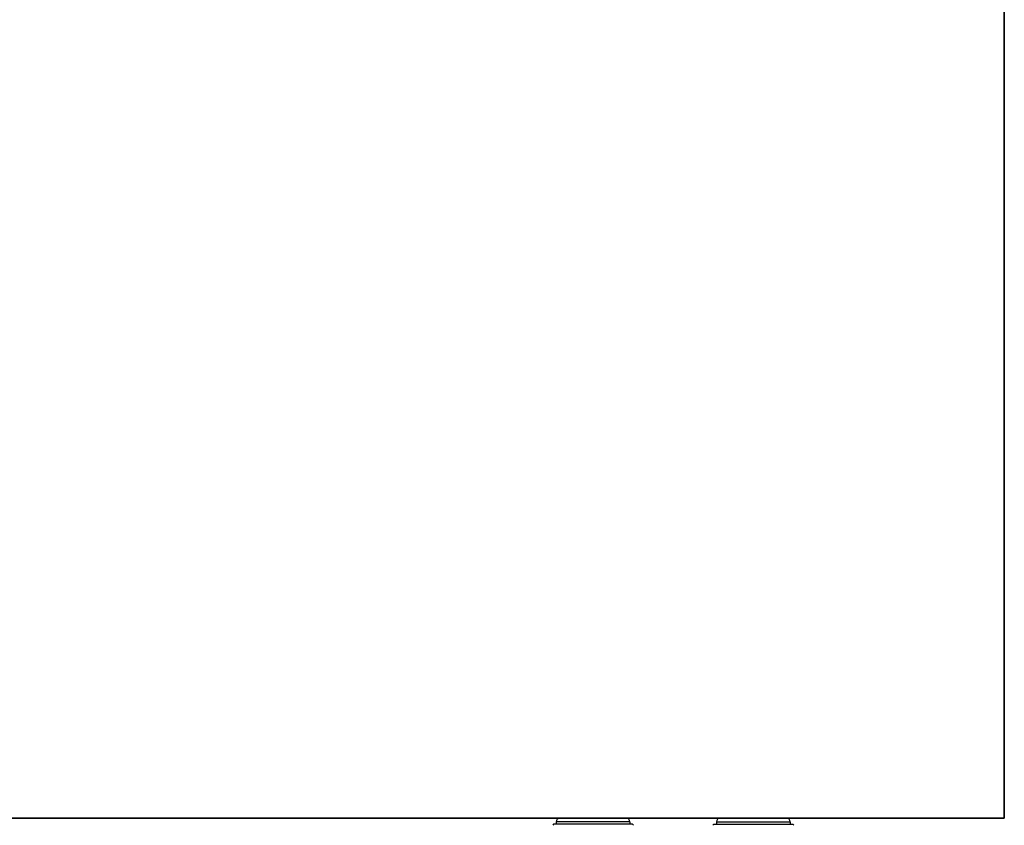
# Model space of a CAD drawing. Header units: millimetres. Extents: x 1279 to 58476, y -6899 to 74987.
# Tile 12 of 157: x 6294 to 6602, y -6407 to -6156. Entities that reach past the tile are written whole.
import ezdxf

# ---------------------------------------------------------------- set-up
doc = ezdxf.new("R2010")
doc.units = ezdxf.units.MM
doc.layers.add('UT_ZAŘÍZENÍ - OT', color=3, linetype='Continuous', lineweight=35)

msp = doc.modelspace()

# ---------------------------------------------------------------- linework, layer by layer
at = {"color": 0, "linetype": 'Continuous'}
for p, q in [((6483.7, -6404.96), (6462.9, -6404.96)), ((6512.9, -6404.96), (6533.7, -6404.96)), ((6461, -6406.86), (6460.7, -6407.16)), ((6485.6, -6406.86), (6461, -6406.86)), ((6484.8, -6406.06), (6461.8, -6406.06)), ((6461.8, -6406.06), (6461.8, -6406.76)), ((6484.8, -6406.76), (6461.8, -6406.76)), ((6484.8, -6406.06), (6484.8, -6406.76)), ((6485.6, -6406.86), (6485.9, -6407.16)), ((6511, -6406.86), (6510.7, -6407.16)), ((6511, -6406.86), (6535.6, -6406.86)), ((6511.8, -6406.06), (6511.8, -6406.76)), ((6511.8, -6406.06), (6534.8, -6406.06)), ((6511.8, -6406.76), (6534.8, -6406.76)), ((6534.8, -6406.06), (6534.8, -6406.76)), ((6535.6, -6406.86), (6535.9, -6407.16))]:
    msp.add_line(p, q, dxfattribs=at)
for centre, start, end in [((6462.9, -6406.06), 90, 180), ((6483.7, -6406.06), 0, 90), ((6512.9, -6406.06), 90, 180), ((6533.7, -6406.06), 0, 90), ((6462.9, -6406.76), 180, 185.2187), ((6483.7, -6406.76), 354.7813, 0), ((6512.9, -6406.76), 180, 185.2187), ((6533.7, -6406.76), 354.7813, 0)]:
    msp.add_arc(centre, 1.1, start, end, dxfattribs=at)
at = {"layer": 'UT_ZAŘÍZENÍ - OT', "linetype": 'Continuous'}
for p, q in [((6601.62, -5904.96), (6601.62, -6404.96)), ((6601.62, -6404.96), (4801.62, -6404.96))]:
    msp.add_line(p, q, dxfattribs=at)

doc.saveas('drawing.dxf')
